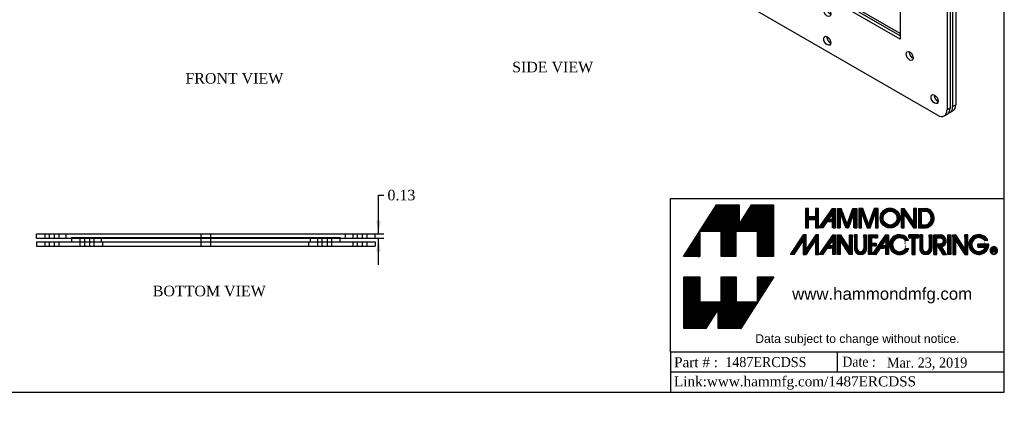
# Model space of a CAD drawing. Header units: inches. Extents: x 0.1 to 47.9, y -0.3 to 31.9.
# Tile 2 of 3: x 19.9 to 47.9, y -0.3 to 10.7. Entities that reach past the tile are written whole.
import ezdxf
from ezdxf import colors
from ezdxf.entities.mleader import LeaderData, LeaderLine
from ezdxf.enums import TextEntityAlignment as Align
from ezdxf.lldxf.tags import DXFTag
from ezdxf.math import Vec2, Vec3

# ---------------------------------------------------------------- set-up
doc = ezdxf.new("R2010")
doc.units = ezdxf.units.IN
doc.header["$MEASUREMENT"] = 0
for name, color, linetype in [('COM70679-3', 7, 'Continuous'), ('Default', 7, 'Continuous'), ('GSK10437', 7, 'Continuous'), ('GSK10522', 7, 'Continuous'), ('Layer_1', 7, 'Continuous')]:
    doc.layers.add(name, color=color, linetype=linetype)
doc.styles.add('SEACAD_Times_New_Roman', font='times.ttf')
tags = doc.linetypes.add('HIDDEN2', pattern=[0.1875, 0.125, -0.0625]).pattern_tags.tags
tags[6:7] = [DXFTag(74, 4), DXFTag(75, 0), DXFTag(340, '0'), DXFTag(46, 0.0), DXFTag(50, 0.0), DXFTag(44, 0.0), DXFTag(45, 0.0)]
tags[4:5] = [DXFTag(74, 4), DXFTag(75, 0), DXFTag(340, '0'), DXFTag(46, 0.0), DXFTag(50, 0.0), DXFTag(44, 0.0), DXFTag(45, 0.0)]
doc.dimstyles.new('HAMMOND_(STH_-_48x32)', dxfattribs={"dimtxt": 0.3, "dimasz": 0.375, "dimexe": 0.15, "dimexo": 0.15, "dimgap": 0.075, "dimtad": 0, "dimtih": 1, "dimtoh": 1, "dimzin": 0, "dimdsep": 46, "dimtxsty": 'SEACAD_Times_New_Roman', "dimblk1": '_SE_FILLED', "dimblk2": '_SE_FILLED', "dimsah": 1, "dimcen": 0.15, "dimadec": 0, "dimazin": 0, "dimtfac": 0.8, "dimtofl": 0, "dimtmove": 0, "dimatfit": 3, "dimfxl": 1, "dimtolj": 1, "dimtzin": 0, "dimarcsym": 0})

# ---------------------------------------------------------------- blocks, each defined once
blk = doc.blocks.new('SE1')
at = {"layer": 'COM70679-3', "color": 7, "linetype": 'Continuous'}
for p, q in [((20.41, 4.36), (20.785, 4.36)), ((20.41, 4.36), (20.41, 4.235)), ((20.41, 4.235), (20.785, 4.235)), ((20.785, 4.36), (29.66, 4.36)), ((20.785, 4.235), (29.66, 4.235)), ((29.66, 4.36), (30.035, 4.36)), ((29.66, 4.235), (30.035, 4.235)), ((30.035, 4.36), (30.035, 4.235))]:
    blk.add_line(p, q, dxfattribs=at)
at = {"layer": 'COM70679-3', "color": 7, "linetype": 'HIDDEN2'}
for p, q in [((20.644, 4.36), (20.644, 4.235)), ((20.769, 4.36), (20.769, 4.235)), ((20.925, 4.235), (20.925, 4.36)), ((21.05, 4.235), (21.05, 4.36)), ((21.644, 4.36), (21.644, 4.235)), ((21.769, 4.36), (21.769, 4.235)), ((21.925, 4.235), (21.925, 4.36)), ((22.05, 4.235), (22.05, 4.36)), ((22.297, 4.235), (22.297, 4.36)), ((25.082, 4.36), (25.082, 4.235)), ((25.363, 4.235), (25.363, 4.36)), ((28.147, 4.235), (28.147, 4.36)), ((28.394, 4.36), (28.394, 4.235)), ((28.519, 4.36), (28.519, 4.235)), ((28.675, 4.235), (28.675, 4.36)), ((28.8, 4.235), (28.8, 4.36)), ((29.394, 4.36), (29.394, 4.235)), ((29.519, 4.36), (29.519, 4.235)), ((29.675, 4.235), (29.675, 4.36)), ((29.8, 4.235), (29.8, 4.36))]:
    blk.add_line(p, q, dxfattribs=at)
at = {"layer": 'GSK10437', "color": 7, "linetype": 'HIDDEN2'}
for p, q in [((21.41, 4.485), (21.785, 4.485)), ((21.41, 4.46), (21.41, 4.485)), ((21.644, 4.485), (21.644, 4.36)), ((21.769, 4.485), (21.769, 4.36)), ((21.785, 4.485), (28.66, 4.485)), ((21.925, 4.36), (21.925, 4.485)), ((22.05, 4.36), (22.05, 4.485)), ((22.253, 4.36), (22.253, 4.485)), ((28.192, 4.36), (28.192, 4.485)), ((28.394, 4.485), (28.394, 4.36)), ((28.519, 4.485), (28.519, 4.36)), ((28.66, 4.485), (29.035, 4.485)), ((28.675, 4.36), (28.675, 4.485)), ((28.8, 4.36), (28.8, 4.485)), ((29.035, 4.46), (29.035, 4.485)), ((25.082, 4.46), (25.082, 4.36)), ((25.363, 4.36), (25.363, 4.46))]:
    blk.add_line(p, q, dxfattribs=at)
at = {"layer": 'GSK10437', "color": 7, "linetype": 'Continuous'}
for p, q in [((21.41, 4.36), (21.41, 4.46)), ((29.035, 4.36), (29.035, 4.46))]:
    blk.add_line(p, q, dxfattribs=at)
at = {"layer": 'GSK10522', "color": 7, "linetype": 'Continuous'}
for p, q in [((20.41, 4.585), (20.785, 4.585)), ((20.41, 4.46), (20.41, 4.585)), ((20.785, 4.585), (29.66, 4.585)), ((29.66, 4.585), (30.035, 4.585)), ((30.035, 4.46), (30.035, 4.585)), ((20.41, 4.46), (20.785, 4.46)), ((20.785, 4.46), (29.66, 4.46)), ((29.66, 4.46), (30.035, 4.46))]:
    blk.add_line(p, q, dxfattribs=at)
at = {"layer": 'GSK10522', "color": 7, "linetype": 'HIDDEN2'}
for p, q in [((20.644, 4.585), (20.644, 4.46)), ((20.769, 4.585), (20.769, 4.46)), ((20.925, 4.46), (20.925, 4.585)), ((21.05, 4.46), (21.05, 4.585)), ((21.253, 4.46), (21.253, 4.585)), ((25.082, 4.585), (25.082, 4.46)), ((25.363, 4.46), (25.363, 4.585)), ((29.192, 4.46), (29.192, 4.585)), ((29.394, 4.585), (29.394, 4.46)), ((29.519, 4.585), (29.519, 4.46)), ((29.675, 4.46), (29.675, 4.585)), ((29.8, 4.46), (29.8, 4.585))]:
    blk.add_line(p, q, dxfattribs=at)
blk = doc.blocks.new('SE6')
at = {"layer": 'COM70679-3', "color": 7, "linetype": 'Continuous'}
for p, q in [((39.636, 19.508), (39.547, 19.457)), ((39.823, 19.489), (39.735, 19.438)), ((39.735, 19.438), (46.01, 15.815)), ((39.823, 19.489), (46.099, 15.866)), ((39.47, 12.039), (39.47, 19.285)), ((40.804, 17.28), (44.941, 14.892)), ((40.804, 12.503), (40.804, 17.28)), ((40.893, 12.554), (40.893, 17.229)), ((46.099, 15.866), (46.01, 15.815)), ((46.364, 15.407), (46.276, 15.356)), ((46.364, 15.407), (46.364, 8.161)), ((46.276, 15.356), (46.276, 8.11)), ((44.941, 14.892), (44.941, 10.115)), ((40.804, 12.503), (40.893, 12.554)), ((44.941, 10.115), (40.804, 12.503)), ((44.941, 10.217), (40.893, 12.554)), ((46.01, 7.956), (39.735, 11.58)), ((46.364, 8.161), (46.276, 8.11)), ((46.198, 7.938), (46.286, 7.989))]:
    blk.add_line(p, q, dxfattribs=at)
for centre, major_axis, start_param, end_param in [((39.735, 19.132), (0.187, -0.325), 2.356194, 3.926991), ((39.823, 19.183), (0.187, -0.325), 2.356194, 3.141593), ((39.912, 19.03), (0.07, -0.122), 3.821986, 5.602792), ((40.619, 17.805), (-0.07, 0.122), 0.680393, 2.4612), ((42.961, 17.372), (-0.07, 0.122), 0.680393, 2.4612), ((42.961, 16.555), (-0.07, 0.122), 0.680393, 2.4612), ((46.01, 15.509), (-0.187, 0.325), 3.926991, 5.497787), ((46.099, 15.56), (-0.187, 0.325), 3.926991, 5.497787), ((39.823, 15.56), (-0.07, 0.122), 0.680393, 2.4612), ((46.01, 15.509), (0.07, -0.122), 3.821986, 5.602792), ((40.53, 15.152), (-0.07, 0.122), 0.680393, 2.4612), ((45.303, 15.101), (-0.07, 0.122), 0.680393, 2.4612), ((40.619, 12.396), (-0.07, 0.122), 0.680393, 2.4612), ((45.392, 12.345), (-0.07, 0.122), 0.680393, 2.4612), ((39.735, 11.886), (0.187, -0.325), 3.926991, 5.497787), ((39.912, 11.988), (0.07, -0.122), 3.821986, 5.602792), ((46.099, 11.937), (-0.07, 0.122), 0.680393, 2.4612), ((42.961, 10.942), (-0.07, 0.122), 0.680393, 2.4612), ((42.961, 10.125), (-0.07, 0.122), 0.680393, 2.4612), ((45.303, 9.691), (-0.07, 0.122), 0.680393, 2.4612), ((46.01, 8.467), (0.07, -0.122), 3.821986, 5.602792), ((46.099, 8.314), (-0.187, 0.325), 3.141593, 3.926991), ((46.01, 8.263), (-0.187, 0.325), 2.356194, 3.926991)]:
    blk.add_ellipse(centre, major_axis=major_axis, ratio=0.57735, start_param=start_param, end_param=end_param, dxfattribs=at)
for centre in [(39.823, 18.979), (40.53, 17.754), (42.873, 17.321), (42.873, 16.504), (39.735, 15.509), (45.922, 15.458), (40.442, 15.101), (45.215, 15.05), (40.53, 12.345), (45.303, 12.294), (39.823, 11.937), (46.01, 11.886), (42.873, 10.891), (42.873, 10.074), (45.215, 9.64), (45.922, 8.416)]:
    blk.add_ellipse(centre, major_axis=(0.07, -0.122), ratio=0.57735, dxfattribs=at)
at = {"layer": 'GSK10437', "color": 7, "linetype": 'Continuous'}
for p, q in [((40.893, 17.199), (40.918, 17.214)), ((40.95, 12.791), (40.95, 17.196)), ((40.893, 12.758), (40.95, 12.791)), ((41.07, 12.452), (41.127, 12.485)), ((44.941, 10.283), (41.127, 12.485)), ((44.916, 10.232), (44.941, 10.247))]:
    blk.add_line(p, q, dxfattribs=at)
for centre, major_axis, start_param, end_param in [((40.619, 17.805), (-0.07, 0.122), 0.680393, 2.4612), ((42.961, 16.555), (-0.07, 0.122), 0.680393, 2.4612), ((40.53, 15.152), (-0.07, 0.122), 0.680393, 2.4612), ((45.303, 15.101), (-0.07, 0.122), 0.680393, 2.4612), ((41.038, 12.638), (0.125, -0.217), 4.532873, 4.891905), ((41.127, 12.689), (0.125, -0.217), 3.926991, 5.497787), ((40.619, 12.396), (-0.07, 0.122), 0.680393, 2.4612), ((45.392, 12.345), (-0.07, 0.122), 0.680393, 2.4612), ((42.961, 10.942), (-0.07, 0.122), 0.680393, 2.4612), ((45.303, 9.691), (-0.07, 0.122), 0.680393, 2.4612)]:
    blk.add_ellipse(centre, major_axis=major_axis, ratio=0.57735, start_param=start_param, end_param=end_param, dxfattribs=at)
at = {"layer": 'GSK10522', "color": 7, "linetype": 'Continuous'}
for p, q in [((39.795, 19.6), (39.707, 19.549)), ((39.894, 19.53), (39.982, 19.581)), ((39.982, 19.581), (46.258, 15.958)), ((39.894, 19.53), (46.17, 15.907)), ((46.17, 15.907), (46.258, 15.958)), ((46.435, 15.448), (46.523, 15.499)), ((46.435, 15.448), (46.435, 8.201)), ((46.523, 15.499), (46.523, 8.252)), ((46.435, 8.201), (46.523, 8.252)), ((46.357, 8.03), (46.445, 8.081))]:
    blk.add_line(p, q, dxfattribs=at)
for centre, major_axis, start_param, end_param in [((39.894, 19.224), (0.188, -0.325), 2.356194, 3.33129), ((39.982, 19.275), (0.188, -0.325), 2.356194, 3.141593), ((46.258, 15.652), (-0.187, 0.325), 3.926991, 5.497787), ((46.17, 15.601), (-0.187, 0.325), 3.926991, 5.497787), ((46.17, 8.354), (-0.188, 0.325), 2.951895, 3.926991), ((46.258, 8.406), (-0.188, 0.325), 3.141593, 3.926991)]:
    blk.add_ellipse(centre, major_axis=major_axis, ratio=0.57735, start_param=start_param, end_param=end_param, dxfattribs=at)
blk = doc.blocks.new('DMBLK253')
at = {"layer": 'Default', "linetype": 'Continuous', "transparency": 16777216}
for points in [[(30.188, 4.96), (30.063, 4.96), (30.125, 4.585)], [(30.188, 4.085), (30.125, 4.46), (30.063, 4.085)]]:
    blk.add_hatch(color=7, dxfattribs=at).paths.add_polyline_path(points)
at = {"layer": 'Default', "color": 7, "linetype": 'Continuous', "transparency": 16777216}
for p, q in [((30.125, 5.689), (30.275, 5.689)), ((30.125, 4.585), (30.125, 5.689)), ((29.81, 4.585), (30.275, 4.585)), ((29.81, 4.46), (30.275, 4.46)), ((30.125, 3.71), (30.125, 4.46))]:
    blk.add_line(p, q, dxfattribs=at)
at = {"layer": 'Default', "color": 7, "linetype": 'Continuous', "transparency": 16777216, "style": 'SEACAD_Times_New_Roman'}
blk.add_text('0.13', height=0.3, dxfattribs=at).set_placement((30.38, 5.839), align=Align.TOP_LEFT)
blk = doc.blocks.new('_SE_FILLED')
at = {"color": 0}
blk.add_line((0, 0), (-1, 0), dxfattribs=at)
blk.add_solid([(0, 0), (-1, -0.1665), (-1, 0.1665), (0, 0)], dxfattribs=at)
blk = doc.blocks.new('TITLE_BLOCK')
at = {"layer": 'Default', "linetype": 'Continuous'}
h = blk.add_hatch(dxfattribs=at)
h.set_pattern_fill('LINE', scale=0.007999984, angle=45, style=0)
h.paths.add_polyline_path([(1.298, 2.413), (1.837, 2.413), (1.837, 1.791), (2.237, 1.791), (2.237, 3.074), (1.687, 3.074), (1.383, 2.59), (1.383, 3.074), (0.817, 3.074), (-0.002, 1.791), (0.4, 1.791), (0.4, 2.413), (0.935, 2.413), (0.935, 1.791), (1.298, 1.791)])
h = blk.add_hatch(dxfattribs=at)
h.set_pattern_fill('LINE', scale=4000, angle=45, style=0)
h.paths.add_polyline_path([(3.353, 2.505), (3.353, 2.988), (3.282, 2.988), (3.282, 2.786), (3.101, 2.786), (3.101, 2.988), (3.03, 2.988), (3.03, 2.505), (3.101, 2.505), (3.101, 2.715), (3.282, 2.715), (3.282, 2.505)])
h = blk.add_hatch(dxfattribs=at)
h.set_pattern_fill('LINE', scale=4000, angle=45, style=0)
h.paths.add_polyline_path([(3.282, 2.715), (3.282, 2.505), (3.353, 2.505), (3.353, 2.988), (3.282, 2.988), (3.282, 2.786), (3.101, 2.786), (3.101, 2.988), (3.03, 2.988), (3.03, 2.505), (3.101, 2.505), (3.101, 2.715)])
h = blk.add_hatch(dxfattribs=at)
h.set_pattern_fill('LINE', scale=4000, angle=45, style=0)
h.paths.add_polyline_path([(3.101, 2.715), (3.282, 2.715), (3.282, 2.505), (3.353, 2.505), (3.353, 2.988), (3.282, 2.988), (3.282, 2.786), (3.101, 2.786), (3.101, 2.988), (3.03, 2.988), (3.03, 2.505), (3.101, 2.505)])
h = blk.add_hatch(dxfattribs=at)
h.set_pattern_fill('LINE', scale=1600, angle=45, style=0)
h.paths.add_polyline_path([(3.282, 2.988), (3.282, 2.786), (3.101, 2.786), (3.101, 2.988), (3.03, 2.988), (3.03, 2.505), (3.101, 2.505), (3.101, 2.715), (3.282, 2.715), (3.282, 2.505), (3.353, 2.505), (3.353, 2.988)])
h = blk.add_hatch(dxfattribs=at)
h.set_pattern_fill('LINE', scale=1600, angle=45, style=0)
h.paths.add_polyline_path([(3.353, 2.505), (3.353, 2.988), (3.282, 2.988), (3.282, 2.786), (3.101, 2.786), (3.101, 2.988), (3.03, 2.988), (3.03, 2.505), (3.101, 2.505), (3.101, 2.715), (3.282, 2.715), (3.282, 2.505)])
h = blk.add_hatch(dxfattribs=at)
h.set_pattern_fill('LINE', scale=0.007999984, angle=45, style=0)
h.paths.add_polyline_path([(3.353, 2.505), (3.353, 2.988), (3.282, 2.988), (3.282, 2.786), (3.101, 2.786), (3.101, 2.988), (3.03, 2.988), (3.03, 2.505), (3.101, 2.505), (3.101, 2.715), (3.282, 2.715), (3.282, 2.505)])
h = blk.add_hatch(dxfattribs=at)
h.set_pattern_fill('LINE', scale=0.007999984, angle=45, style=0)
h.paths.add_polyline_path([(3.699, 2.988), (3.363, 2.505), (3.458, 2.505), (3.561, 2.655), (3.699, 2.655), (3.699, 2.505), (3.773, 2.505), (3.773, 2.988)])
h.paths.add_polyline_path([(3.606, 2.72), (3.699, 2.72), (3.699, 2.847)])
h = blk.add_hatch(dxfattribs=at)
h.set_pattern_fill('LINE', scale=0.007999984, angle=45, style=0)
edge = h.paths.add_edge_path()
edge.add_line((3.823, 2.988), (3.823, 2.505))
edge.add_line((3.823, 2.505), (3.894, 2.505))
edge.add_spline(control_points=[(3.894, 2.505), (3.894, 2.505), (3.894, 2.879), (3.894, 2.879)], knot_values=[0, 0, 0, 0, 1, 1, 1, 1], degree=3, periodic=0)
edge.add_line((3.894, 2.879), (4.029, 2.505))
edge.add_spline(control_points=[(4.029, 2.505), (4.029, 2.505), (4.1, 2.505), (4.1, 2.505)], knot_values=[0, 0, 0, 0, 1, 1, 1, 1], degree=3, periodic=0)
edge.add_line((4.1, 2.505), (4.233, 2.877))
edge.add_spline(control_points=[(4.233, 2.877), (4.233, 2.877), (4.233, 2.505), (4.233, 2.505)], knot_values=[0, 0, 0, 0, 1, 1, 1, 1], degree=3, periodic=0)
edge.add_spline(control_points=[(4.233, 2.505), (4.233, 2.505), (4.304, 2.505), (4.304, 2.505)], knot_values=[0, 0, 0, 0, 1, 1, 1, 1], degree=3, periodic=0)
edge.add_line((4.304, 2.505), (4.304, 2.988))
edge.add_spline(control_points=[(4.304, 2.988), (4.304, 2.988), (4.203, 2.988), (4.203, 2.988)], knot_values=[0, 0, 0, 0, 1, 1, 1, 1], degree=3, periodic=0)
edge.add_line((4.203, 2.988), (4.066, 2.596))
edge.add_line((4.066, 2.596), (3.921, 2.988))
edge.add_spline(control_points=[(3.921, 2.988), (3.921, 2.988), (3.823, 2.988), (3.823, 2.988)], knot_values=[0, 0, 0, 0, 1, 1, 1, 1], degree=3, periodic=0)
h = blk.add_hatch(dxfattribs=at)
h.set_pattern_fill('LINE', scale=0.007999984, angle=45, style=0)
h.paths.add_polyline_path([(4.357, 2.988), (4.357, 2.505), (4.426, 2.505), (4.426, 2.879), (4.563, 2.505), (4.636, 2.505), (4.77, 2.877), (4.77, 2.505), (4.838, 2.505), (4.838, 2.988), (4.74, 2.988), (4.598, 2.596), (4.454, 2.988)])
h = blk.add_hatch(dxfattribs=at)
h.set_pattern_fill('LINE', scale=0.007999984, angle=45, style=0)
edge = h.paths.add_edge_path()
edge.add_ellipse((5.134, 2.748), major_axis=(0.246, 0), ratio=1, start_angle=0, end_angle=360)
edge = h.paths.add_edge_path()
edge.add_ellipse((5.134, 2.748), major_axis=(0.174, 0), ratio=1, start_angle=0, end_angle=360)
h = blk.add_hatch(dxfattribs=at)
h.set_pattern_fill('LINE', scale=0.007999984, angle=45, style=0)
edge = h.paths.add_edge_path()
edge.add_line((5.486, 2.505), (5.486, 2.84))
edge.add_line((5.486, 2.84), (5.714, 2.505))
edge.add_line((5.714, 2.505), (5.788, 2.505))
edge.add_line((5.788, 2.505), (5.788, 2.988))
edge.add_line((5.788, 2.988), (5.714, 2.988))
edge.add_line((5.714, 2.988), (5.714, 2.641))
edge.add_line((5.714, 2.641), (5.486, 2.988))
edge.add_spline(control_points=[(5.486, 2.988), (5.486, 2.988), (5.415, 2.988), (5.415, 2.988)], knot_values=[0, 0, 0, 0, 1, 1, 1, 1], degree=3, periodic=0)
edge.add_line((5.415, 2.988), (5.415, 2.505))
edge.add_line((5.415, 2.505), (5.486, 2.505))
h = blk.add_hatch(dxfattribs=at)
h.set_pattern_fill('LINE', scale=0.007999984, angle=45, style=0)
edge = h.paths.add_edge_path()
edge.add_line((5.843, 2.988), (5.843, 2.505))
edge.add_line((5.843, 2.505), (6.029, 2.505))
edge.add_arc((5.984, 2.746), 0.246, 280.5504, 439.4496)
edge.add_line((6.029, 2.988), (5.843, 2.988))
edge = h.paths.add_edge_path()
edge.add_line((5.917, 2.576), (6.038, 2.576))
edge.add_arc((5.978, 2.746), 0.18, 289.4917, 430.5083)
edge.add_line((6.038, 2.916), (5.917, 2.916))
edge.add_line((5.917, 2.916), (5.917, 2.576))
h = blk.add_hatch(dxfattribs=at)
h.set_pattern_fill('LINE', scale=0.007999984, angle=45, style=0)
h.paths.add_polyline_path([(3.05, 1.975), (3.05, 2.329), (2.983, 2.329), (2.655, 1.843), (2.747, 1.843), (2.975, 2.186), (2.975, 1.843), (3.05, 1.843), (3.279, 2.186), (3.279, 1.843), (3.353, 1.843), (3.353, 2.329), (3.287, 2.329)])
h = blk.add_hatch(dxfattribs=at)
h.set_pattern_fill('LINE', scale=0.007999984, angle=45, style=0)
h.paths.add_polyline_path([(3.707, 2.329), (3.369, 1.843), (3.464, 1.843), (3.57, 1.994), (3.707, 1.994), (3.707, 1.843), (3.778, 1.843), (3.778, 2.329)])
h.paths.add_polyline_path([(3.612, 2.059), (3.707, 2.059), (3.707, 2.186)])
h = blk.add_hatch(dxfattribs=at)
h.set_pattern_fill('LINE', scale=0.007999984, angle=45, style=0)
edge = h.paths.add_edge_path()
edge.add_line((3.823, 2.329), (3.823, 1.843))
edge.add_spline(control_points=[(3.823, 1.843), (3.823, 1.843), (3.898, 1.843), (3.898, 1.843)], knot_values=[0, 0, 0, 0, 1, 1, 1, 1], degree=3, periodic=0)
edge.add_line((3.898, 1.843), (3.898, 2.179))
edge.add_line((3.898, 2.179), (4.125, 1.843))
edge.add_line((4.125, 1.843), (4.194, 1.843))
edge.add_line((4.194, 1.843), (4.194, 2.329))
edge.add_line((4.194, 2.329), (4.125, 2.329))
edge.add_line((4.125, 2.329), (4.125, 1.984))
edge.add_line((4.125, 1.984), (3.898, 2.329))
edge.add_line((3.898, 2.329), (3.823, 2.329))
h = blk.add_hatch(dxfattribs=at)
h.set_pattern_fill('LINE', scale=0.007999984, angle=45, style=0)
edge = h.paths.add_edge_path()
edge.add_line((4.246, 2.329), (4.246, 1.991))
edge.add_arc((4.398, 1.991), 0.152, 180, 360)
edge.add_spline(control_points=[(4.551, 1.991), (4.551, 1.991), (4.551, 2.329), (4.551, 2.329)], knot_values=[0, 0, 0, 0, 1, 1, 1, 1], degree=3, periodic=0)
edge.add_line((4.551, 2.329), (4.478, 2.329))
edge.add_line((4.478, 2.329), (4.478, 1.991))
edge.add_arc((4.397, 1.991), 0.0818, 180, 360, ccw=False)
edge.add_spline(control_points=[(4.315, 1.991), (4.315, 1.991), (4.315, 2.329), (4.315, 2.329)], knot_values=[0, 0, 0, 0, 1, 1, 1, 1], degree=3, periodic=0)
edge.add_line((4.315, 2.329), (4.246, 2.329))
h = blk.add_hatch(dxfattribs=at)
h.set_pattern_fill('LINE', scale=0.007999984, angle=45, style=0)
h.paths.add_polyline_path([(4.671, 2.126), (4.671, 2.255), (4.82, 2.255), (4.82, 2.329), (4.6, 2.329), (4.6, 1.843), (4.671, 1.843), (4.671, 2.055), (4.785, 2.055), (4.785, 2.126)])
h = blk.add_hatch(dxfattribs=at)
h.set_pattern_fill('LINE', scale=0.007999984, angle=45, style=0)
h.paths.add_polyline_path([(5.026, 2.329), (4.688, 1.843), (4.783, 1.843), (4.888, 1.994), (5.026, 1.994), (5.026, 1.843), (5.096, 1.843), (5.096, 2.329)])
h.paths.add_polyline_path([(4.931, 2.059), (5.026, 2.059), (5.026, 2.186)])
h = blk.add_hatch(dxfattribs=at)
h.set_pattern_fill('LINE', scale=0.007999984, angle=45, style=0)
edge = h.paths.add_edge_path()
edge.add_arc((5.371, 2.084), 0.174, 39.2877, 326.6534, ccw=False)
edge.add_line((5.505, 2.194), (5.593, 2.194))
edge.add_arc((5.369, 2.086), 0.249, 25.7876, 336.8358)
edge.add_line((5.598, 1.988), (5.516, 1.988))
h = blk.add_hatch(dxfattribs=at)
h.set_pattern_fill('LINE', scale=0.007999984, angle=45, style=0)
h.paths.add_polyline_path([(5.754, 1.843), (5.754, 2.255), (5.838, 2.255), (5.838, 2.329), (5.598, 2.329), (5.598, 2.255), (5.68, 2.255), (5.68, 1.843)])
h = blk.add_hatch(dxfattribs=at)
h.set_pattern_fill('LINE', scale=0.007999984, angle=45, style=0)
edge = h.paths.add_edge_path()
edge.add_line((5.941, 1.991), (5.941, 2.329))
edge.add_line((5.941, 2.329), (5.87, 2.329))
edge.add_line((5.87, 2.329), (5.87, 1.991))
edge.add_arc((6.022, 1.991), 0.152, 180, 360)
edge.add_line((6.174, 1.991), (6.174, 2.329))
edge.add_line((6.174, 2.329), (6.105, 2.329))
edge.add_line((6.105, 2.329), (6.105, 1.991))
edge.add_arc((6.023, 1.991), 0.0818, 180, 360, ccw=False)
h = blk.add_hatch(dxfattribs=at)
h.set_pattern_fill('LINE', scale=0.007999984, angle=45, style=0)
edge = h.paths.add_edge_path()
edge.add_line((6.539, 1.843), (6.418, 2.031))
edge.add_arc((6.378, 2.178), 0.152, 285.0503, 450)
edge.add_line((6.378, 2.329), (6.224, 2.329))
edge.add_line((6.224, 2.329), (6.224, 1.843))
edge.add_line((6.224, 1.843), (6.296, 1.843))
edge.add_line((6.296, 1.843), (6.296, 2.074))
edge.add_line((6.296, 2.074), (6.446, 1.843))
edge.add_line((6.446, 1.843), (6.539, 1.843))
edge = h.paths.add_edge_path()
edge.add_spline(control_points=[(6.367, 2.255), (6.367, 2.255), (6.296, 2.255), (6.296, 2.255)], knot_values=[0, 0, 0, 0, 1, 1, 1, 1], degree=3, periodic=0)
edge.add_spline(control_points=[(6.296, 2.255), (6.296, 2.255), (6.293, 2.097), (6.293, 2.097)], knot_values=[0, 0, 0, 0, 1, 1, 1, 1], degree=3, periodic=0)
edge.add_spline(control_points=[(6.293, 2.097), (6.293, 2.097), (6.369, 2.097), (6.369, 2.097)], knot_values=[0, 0, 0, 0, 1, 1, 1, 1], degree=3, periodic=0)
edge.add_spline(control_points=[(6.369, 2.097), (6.407, 2.097), (6.443, 2.116), (6.452, 2.156), (6.452, 2.156), (6.452, 2.156), (6.452, 2.156), (6.465, 2.216), (6.425, 2.255), (6.367, 2.255)], knot_values=[0, 0, 0, 0, 0.333333, 0.333333, 0.333333, 0.666667, 0.666667, 0.666667, 1, 1, 1, 1], degree=3, periodic=0)
h = blk.add_hatch(dxfattribs=at)
h.set_pattern_fill('LINE', scale=0.007999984, angle=45, style=0)
h.paths.add_polyline_path([(6.573, 2.329), (6.573, 1.843), (6.647, 1.843), (6.647, 2.329)])
h = blk.add_hatch(dxfattribs=at)
h.set_pattern_fill('LINE', scale=0.007999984, angle=45, style=0)
h.paths.add_polyline_path([(6.991, 1.984), (6.766, 2.329), (6.692, 2.329), (6.692, 1.843), (6.766, 1.843), (6.766, 2.179), (6.993, 1.843), (7.064, 1.843), (7.064, 2.329), (6.991, 2.329)])
h = blk.add_hatch(dxfattribs=at)
h.set_pattern_fill('LINE', scale=0.007999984, angle=45, style=0)
edge = h.paths.add_edge_path()
edge.add_arc((7.341, 2.089), 0.247, 25.3267, 361.1485)
edge.add_line((7.588, 2.094), (7.318, 2.094))
edge.add_line((7.318, 2.094), (7.318, 2.023))
edge.add_line((7.318, 2.023), (7.503, 2.023))
edge.add_arc((7.34, 2.088), 0.175, 37.5258, 338.16, ccw=False)
edge.add_spline(control_points=[(7.479, 2.194), (7.479, 2.194), (7.564, 2.194), (7.564, 2.194)], knot_values=[0, 0, 0, 0, 1, 1, 1, 1], degree=3, periodic=0)
h = blk.add_hatch(dxfattribs=at)
h.set_pattern_fill('LINE', scale=0.007999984, angle=45, style=0)
edge = h.paths.add_edge_path()
edge.add_arc((7.717, 1.906), 0.0365, 346.4908, 405.2758)
edge.add_arc((7.727, 1.957), 0.0298, 303.8181, 360)
edge.add_arc((7.727, 1.957), 0.0298, 0, 90)
edge.add_line((7.727, 1.987), (7.712, 1.987))
edge.add_spline(control_points=[(7.712, 1.987), (7.712, 1.987), (7.676, 1.987), (7.676, 1.987)], knot_values=[0, 0, 0, 0, 1, 1, 1, 1], degree=3, periodic=0)
edge.add_line((7.676, 1.987), (7.676, 1.889))
edge.add_line((7.676, 1.889), (7.695, 1.889))
edge.add_line((7.695, 1.889), (7.695, 1.927))
edge.add_line((7.695, 1.927), (7.708, 1.927))
edge.add_arc((7.708, 1.899), 0.028, -3.5427, 90, ccw=False)
edge.add_arc((7.75, 1.897), 0.0143, 179.4576, 215.164)
edge.add_line((7.739, 1.889), (7.758, 1.889))
edge.add_arc((7.761, 1.896), 0.00848, 172.6028, 244.0603, ccw=False)
edge = h.paths.add_edge_path()
edge.add_arc((7.72, 1.948), 0.0235, 67.1074, 90)
edge.add_arc((7.711, 1.856), 0.116, 85.2089, 90)
edge.add_line((7.711, 1.971), (7.695, 1.971))
edge.add_line((7.695, 1.971), (7.695, 1.942))
edge.add_line((7.695, 1.942), (7.711, 1.942))
edge.add_arc((7.711, 2.032), 0.0895, 270, 275.8698)
edge.add_arc((7.72, 1.962), 0.0199, 270, 297.342)
edge.add_arc((7.724, 1.957), 0.0133, 293.2998, 426.7002)
h = blk.add_hatch(dxfattribs=at)
h.set_pattern_fill('LINE', scale=0.007999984, angle=45, style=0)
h.paths.add_polyline_path([(1.837, 0.662), (1.302, 0.662), (1.302, 1.285), (0.935, 1.285), (0.935, 0.662), (0.4, 0.662), (0.4, 1.285), (0, 1.285), (0, 0), (0.55, 0), (0.854, 0.484), (0.854, 0), (1.42, 0), (2.238, 1.285), (1.837, 1.285)])
at = {"layer": 'Default', "color": 7, "linetype": 'Continuous'}
for p, q in [((-0.002, 1.791), (0.817, 3.074)), ((2.237, 3.074), (2.237, 1.791)), ((3.101, 2.988), (3.03, 2.988)), ((3.03, 2.988), (3.03, 2.505)), ((3.101, 2.786), (3.101, 2.988)), ((3.353, 2.988), (3.282, 2.988)), ((3.282, 2.988), (3.282, 2.786)), ((3.353, 2.505), (3.353, 2.988)), ((3.363, 2.505), (3.699, 2.988)), ((3.699, 2.988), (3.773, 2.988)), ((3.773, 2.988), (3.773, 2.505)), ((3.823, 2.988), (3.823, 2.505)), ((4.066, 2.596), (3.921, 2.988)), ((4.066, 2.596), (4.203, 2.988)), ((4.304, 2.988), (4.304, 2.505)), ((4.357, 2.988), (4.357, 2.505)), ((4.454, 2.988), (4.357, 2.988)), ((4.598, 2.596), (4.454, 2.988)), ((4.74, 2.988), (4.598, 2.596)), ((4.838, 2.988), (4.74, 2.988)), ((4.838, 2.505), (4.838, 2.988)), ((5.415, 2.505), (5.415, 2.988)), ((5.714, 2.641), (5.486, 2.988)), ((5.788, 2.988), (5.714, 2.988)), ((5.714, 2.988), (5.714, 2.641)), ((5.788, 2.505), (5.788, 2.988)), ((5.843, 2.988), (5.843, 2.505)), ((5.843, 2.988), (6.029, 2.988)), ((3.101, 2.786), (3.282, 2.786)), ((3.101, 2.505), (3.101, 2.715)), ((3.101, 2.715), (3.282, 2.715)), ((3.282, 2.715), (3.282, 2.505)), ((3.606, 2.72), (3.699, 2.847)), ((3.606, 2.72), (3.699, 2.72)), ((3.699, 2.72), (3.699, 2.847)), ((3.894, 2.879), (4.029, 2.505)), ((4.233, 2.877), (4.1, 2.505)), ((4.426, 2.505), (4.426, 2.879)), ((4.426, 2.879), (4.563, 2.505)), ((4.636, 2.505), (4.77, 2.877)), ((4.77, 2.877), (4.77, 2.505)), ((5.486, 2.505), (5.486, 2.84)), ((5.486, 2.84), (5.714, 2.505)), ((5.917, 2.576), (5.917, 2.916)), ((5.917, 2.916), (6.038, 2.916)), ((3.03, 2.505), (3.101, 2.505)), ((3.458, 2.505), (3.363, 2.505)), ((3.561, 2.655), (3.458, 2.505)), ((3.699, 2.655), (3.561, 2.655)), ((3.699, 2.505), (3.699, 2.655)), ((3.773, 2.505), (3.699, 2.505)), ((3.823, 2.505), (3.894, 2.505)), ((4.357, 2.505), (4.426, 2.505)), ((4.563, 2.505), (4.636, 2.505)), ((4.77, 2.505), (4.838, 2.505)), ((5.415, 2.505), (5.486, 2.505)), ((5.714, 2.505), (5.788, 2.505)), ((5.843, 2.505), (6.029, 2.505)), ((5.917, 2.576), (6.038, 2.576)), ((2.655, 1.843), (2.983, 2.329)), ((3.05, 2.329), (2.983, 2.329)), ((3.05, 1.975), (3.05, 2.329)), ((3.287, 2.329), (3.05, 1.975)), ((3.353, 2.329), (3.287, 2.329)), ((3.353, 1.843), (3.353, 2.329)), ((3.707, 2.329), (3.369, 1.843)), ((3.707, 2.329), (3.778, 2.329)), ((3.778, 2.329), (3.778, 1.843)), ((3.823, 1.843), (3.823, 2.329)), ((3.823, 2.329), (3.898, 2.329)), ((3.898, 2.329), (4.125, 1.984)), ((4.125, 2.329), (4.194, 2.329)), ((4.125, 1.984), (4.125, 2.329)), ((4.194, 2.329), (4.194, 1.843)), ((4.246, 2.329), (4.246, 1.991)), ((4.315, 2.329), (4.246, 2.329)), ((4.478, 2.329), (4.551, 2.329)), ((4.478, 2.329), (4.478, 1.991)), ((4.6, 2.329), (4.82, 2.329)), ((4.6, 1.843), (4.6, 2.329)), ((4.671, 2.255), (4.671, 2.126)), ((4.82, 2.255), (4.671, 2.255)), ((4.688, 1.843), (5.026, 2.329)), ((4.82, 2.329), (4.82, 2.255)), ((5.026, 2.329), (5.096, 2.329)), ((5.096, 2.329), (5.096, 1.843)), ((5.838, 2.329), (5.598, 2.329)), ((5.598, 2.329), (5.598, 2.255)), ((5.598, 2.255), (5.68, 2.255)), ((5.68, 1.843), (5.68, 2.255)), ((5.754, 1.843), (5.754, 2.255)), ((5.754, 2.255), (5.838, 2.255)), ((5.838, 2.255), (5.838, 2.329)), ((5.941, 2.329), (5.87, 2.329)), ((5.87, 2.329), (5.87, 1.991)), ((5.941, 2.329), (5.941, 1.991)), ((6.105, 2.329), (6.174, 2.329)), ((6.105, 2.329), (6.105, 1.991)), ((6.174, 2.329), (6.174, 1.991)), ((6.224, 2.329), (6.378, 2.329)), ((6.224, 1.843), (6.224, 2.329)), ((6.573, 1.843), (6.573, 2.329)), ((6.573, 2.329), (6.647, 2.329)), ((6.647, 2.329), (6.647, 1.843)), ((6.692, 2.329), (6.766, 2.329)), ((6.692, 2.329), (6.692, 1.843)), ((6.991, 1.984), (6.766, 2.329)), ((7.064, 2.329), (6.991, 2.329)), ((6.991, 2.329), (6.991, 1.984)), ((7.064, 1.843), (7.064, 2.329)), ((2.747, 1.843), (2.975, 2.186)), ((2.975, 2.186), (2.975, 1.843)), ((3.05, 1.843), (3.279, 2.186)), ((3.279, 2.186), (3.279, 1.843)), ((3.464, 1.843), (3.57, 1.994)), ((3.707, 1.994), (3.57, 1.994)), ((3.612, 2.059), (3.707, 2.186)), ((3.707, 2.059), (3.612, 2.059)), ((3.707, 2.186), (3.707, 2.059)), ((3.707, 1.843), (3.707, 1.994)), ((3.898, 1.843), (3.898, 2.179)), ((4.125, 1.843), (3.898, 2.179)), ((4.671, 2.126), (4.785, 2.126)), ((4.671, 2.055), (4.671, 1.843)), ((4.785, 2.055), (4.671, 2.055)), ((4.888, 1.994), (4.783, 1.843)), ((4.785, 2.126), (4.785, 2.055)), ((5.026, 1.994), (4.888, 1.994)), ((4.931, 2.059), (5.026, 2.186)), ((5.026, 2.059), (4.931, 2.059)), ((5.026, 2.186), (5.026, 2.059)), ((5.026, 1.843), (5.026, 1.994)), ((5.505, 2.194), (5.593, 2.194)), ((5.516, 1.988), (5.598, 1.988)), ((6.296, 1.843), (6.296, 2.074)), ((6.296, 2.074), (6.446, 1.843)), ((6.539, 1.843), (6.418, 2.031)), ((6.766, 1.843), (6.766, 2.179)), ((6.766, 2.179), (6.993, 1.843)), ((7.588, 2.094), (7.318, 2.094)), ((7.318, 2.094), (7.318, 2.023)), ((7.318, 2.023), (7.503, 2.023)), ((7.676, 1.889), (7.676, 1.987)), ((7.695, 1.971), (7.695, 1.942)), ((7.695, 1.971), (7.711, 1.971)), ((7.712, 1.987), (7.727, 1.987)), ((2.747, 1.843), (2.655, 1.843)), ((2.975, 1.843), (3.05, 1.843)), ((3.279, 1.843), (3.353, 1.843)), ((3.464, 1.843), (3.369, 1.843)), ((3.778, 1.843), (3.707, 1.843)), ((4.194, 1.843), (4.125, 1.843)), ((4.671, 1.843), (4.6, 1.843)), ((4.783, 1.843), (4.688, 1.843)), ((5.096, 1.843), (5.026, 1.843)), ((5.68, 1.843), (5.754, 1.843)), ((6.224, 1.843), (6.296, 1.843)), ((6.446, 1.843), (6.539, 1.843)), ((6.647, 1.843), (6.573, 1.843)), ((6.692, 1.843), (6.766, 1.843)), ((6.993, 1.843), (7.064, 1.843)), ((7.676, 1.889), (7.695, 1.889)), ((7.695, 1.942), (7.711, 1.942)), ((7.695, 1.927), (7.708, 1.927)), ((7.739, 1.889), (7.758, 1.889)), ((0, 0), (0, 1.285)), ((2.238, 1.285), (1.42, 0))]:
    blk.add_line(p, q, dxfattribs=at)
for radius in [0.246, 0.174]:
    blk.add_circle((5.134, 2.748), radius, dxfattribs=at)
for centre, radius, start, end in [((5.984, 2.746), 0.246, 280.5504, 79.4496), ((5.978, 2.746), 0.18, 289.4917, 70.5083), ((5.369, 2.086), 0.249, 25.7876, 336.8358), ((5.371, 2.084), 0.174, 39.2877, 326.6534), ((6.378, 2.178), 0.152, 285.0503, 90), ((7.341, 2.089), 0.247, 25.3267, 1.1485), ((7.34, 2.088), 0.175, 37.5258, 338.16), ((4.398, 1.991), 0.152, 180, 0), ((4.397, 1.991), 0.0818, 180, 0), ((6.022, 1.991), 0.152, 180, 0), ((6.023, 1.991), 0.0818, 180, 0), ((7.714, 1.939), 0.093, 359.0922, 180.9078), ((7.713, 1.938), 0.0792, 359.6683, 180.3317), ((7.711, 1.856), 0.116, 85.2089, 90), ((7.72, 1.948), 0.0235, 67.1074, 90), ((7.727, 1.957), 0.0298, 0, 90), ((7.724, 1.957), 0.0133, 293.2998, 66.7002), ((7.714, 1.936), 0.093, 179.0922, 0.9078), ((7.713, 1.937), 0.0792, 179.6683, 0.3317), ((7.708, 1.899), 0.028, 356.4573, 90), ((7.711, 2.032), 0.0895, 270, 275.8698), ((7.72, 1.962), 0.0199, 270, 297.342), ((7.75, 1.897), 0.0143, 179.4576, 215.164), ((7.727, 1.957), 0.0298, 303.8181, 0), ((7.717, 1.906), 0.0365, 346.4908, 45.2758), ((7.761, 1.896), 0.00848, 172.6028, 244.0603)]:
    blk.add_arc(centre, radius, start, end, dxfattribs=at)
at = {"layer": 'Layer_1', "color": 7, "linetype": 'Continuous'}
for p, q in [((0.817, 3.074), (1.383, 3.074)), ((0.817, 3.074), (1.383, 3.074)), ((1.383, 3.074), (1.383, 2.59)), ((1.383, 2.59), (1.687, 3.074)), ((1.383, 2.59), (1.687, 3.074)), ((1.383, 3.074), (1.383, 2.59)), ((1.687, 3.074), (2.237, 3.074)), ((1.687, 3.074), (2.237, 3.074)), ((3.282, 2.715), (3.282, 2.715)), ((3.282, 2.715), (3.282, 2.715)), ((3.282, 2.505), (3.353, 2.505)), ((3.282, 2.505), (3.353, 2.505)), ((0.935, 2.413), (0.4, 2.413)), ((0.4, 2.413), (0.4, 1.791)), ((0.4, 2.413), (0.4, 1.791)), ((0.935, 2.413), (0.4, 2.413)), ((0.935, 1.791), (0.935, 2.413)), ((0.935, 1.791), (0.935, 2.413)), ((1.837, 2.413), (1.298, 2.413)), ((1.298, 2.413), (1.298, 1.791)), ((1.837, 2.413), (1.298, 2.413)), ((1.298, 2.413), (1.298, 1.791)), ((1.837, 1.791), (1.837, 2.413)), ((1.837, 1.791), (1.837, 2.413)), ((3.778, 2.329), (3.778, 2.329)), ((3.778, 2.329), (3.778, 2.329)), ((3.778, 2.329), (3.778, 2.329)), ((3.778, 2.329), (3.778, 2.329)), ((0.4, 1.791), (-0.002, 1.791)), ((0.4, 1.791), (-0.002, 1.791)), ((1.298, 1.791), (0.935, 1.791)), ((1.298, 1.791), (0.935, 1.791)), ((2.237, 1.791), (1.837, 1.791)), ((2.237, 1.791), (1.837, 1.791)), ((0, 1.285), (0.4, 1.285)), ((0, 1.285), (0.4, 1.285)), ((0.4, 1.285), (0.4, 0.662)), ((0.4, 1.285), (0.4, 0.662)), ((0.935, 0.662), (0.935, 1.285)), ((0.935, 1.285), (1.302, 1.285)), ((0.935, 1.285), (1.302, 1.285)), ((0.935, 0.662), (0.935, 1.285)), ((1.302, 1.285), (1.302, 0.662)), ((1.302, 1.285), (1.302, 0.662)), ((1.837, 0.662), (1.837, 1.285)), ((1.837, 1.285), (2.238, 1.285)), ((1.837, 1.285), (2.238, 1.285)), ((1.837, 0.662), (1.837, 1.285)), ((0.4, 0.662), (0.935, 0.662)), ((0.4, 0.662), (0.935, 0.662)), ((1.302, 0.662), (1.837, 0.662)), ((1.302, 0.662), (1.837, 0.662)), ((0.854, 0.484), (0.55, 0)), ((0.854, 0.484), (0.55, 0)), ((0.854, 0), (0.854, 0.484)), ((0.854, 0), (0.854, 0.484)), ((0.55, 0), (0, 0)), ((0.55, 0), (0, 0)), ((1.42, 0), (0.854, 0)), ((1.42, 0), (0.854, 0))]:
    blk.add_line(p, q, dxfattribs=at)
for points in [[(3.823, 2.988), (3.823, 2.988), (3.921, 2.988), (3.921, 2.988)], [(4.203, 2.988), (4.203, 2.988), (4.304, 2.988), (4.304, 2.988)], [(5.133, 2.999), (5.133, 2.999), (5.132, 2.999), (5.132, 2.999)], [(5.415, 2.988), (5.415, 2.988), (5.486, 2.988), (5.486, 2.988)], [(3.894, 2.879), (3.894, 2.879), (3.894, 2.505), (3.894, 2.505)], [(4.233, 2.505), (4.233, 2.505), (4.233, 2.877), (4.233, 2.877)], [(4.1, 2.505), (4.1, 2.505), (4.029, 2.505), (4.029, 2.505)], [(4.304, 2.505), (4.304, 2.505), (4.233, 2.505), (4.233, 2.505)], [(4.315, 1.991), (4.315, 1.991), (4.315, 2.329), (4.315, 2.329)], [(4.551, 1.991), (4.551, 1.991), (4.551, 2.329), (4.551, 2.329)], [(6.293, 2.097), (6.293, 2.097), (6.296, 2.255), (6.296, 2.255)], [(6.296, 2.255), (6.296, 2.255), (6.367, 2.255), (6.367, 2.255)], [(6.369, 2.097), (6.369, 2.097), (6.293, 2.097), (6.293, 2.097)], [(7.479, 2.194), (7.479, 2.194), (7.564, 2.194), (7.564, 2.194)], [(7.676, 1.987), (7.676, 1.987), (7.712, 1.987), (7.712, 1.987)], [(3.898, 1.843), (3.898, 1.843), (3.823, 1.843), (3.823, 1.843)]]:
    blk.add_open_spline(points, degree=3, dxfattribs=at)
blk.add_open_spline([(6.367, 2.255), (6.425, 2.255), (6.465, 2.216), (6.452, 2.156), (6.452, 2.156), (6.452, 2.156), (6.452, 2.156), (6.443, 2.116), (6.407, 2.097), (6.369, 2.097)], degree=3, knots=[0, 0, 0, 0, 0.333333, 0.333333, 0.333333, 0.666667, 0.666667, 0.666667, 1, 1, 1, 1], dxfattribs=at)
at = {"layer": 'Layer_1', "attachment_point": 1}
for s, insert, char_height, width in [('{\\fArial|b0||i0||c0|p34;\\C7;\\H0.298828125;\\W1.;www.hammondmfg.com}', (2.698, 1.013), 0.29883, 4.5863), ('{\\fArial|b0||i0||c0|p34;\\C7;\\H0.21515625;\\W1.;Data subject to change without notice.}', (1.782, -0.145), 0.21516, 5.1587)]:
    blk.add_mtext(s, dxfattribs=dict(at, insert=insert, char_height=char_height, width=width))
blk = doc.blocks.new('_DOT')
at = {"color": 0}
blk.add_line((0, 0), (-1, 0), dxfattribs=at)
at = {"color": 0, "const_width": 0.333}
blk.add_lwpolyline([(-0.1665, 0, 1), (0.1665, 0, 1)], format="xyb", close=True, dxfattribs=at)
blk = doc.blocks.new('BORDER')
at = {"layer": 'Default', "color": 7, "linetype": 'Continuous'}
for p, q in [((0, 0), (0, 27.86)), ((-8.304, 4.817), (0, 4.817)), ((-8.304, 1.005), (-8.304, 4.817)), ((-8.304, 1.005), (0, 1.005)), ((-8.304, 1.005), (-8.304, 0.01)), ((-4.152, 0.507), (-4.152, 1.005)), ((-8.304, 0.507), (0, 0.507)), ((-41.86, 0), (0, 0))]:
    blk.add_line(p, q, dxfattribs=at)
at = {"layer": 'Default', "color": 7}
blk.add_blockref('TITLE_BLOCK', (-7.975, 1.585), dxfattribs=at)
at = {"layer": 'Default', "color": 7, "linetype": 'Continuous'}
ml = blk.add_multileader_mtext('Standard', dxfattribs=at)
ml.set_content('{\\pxsm0.9;\\fTimes New Roman|b0||i0||c0|p34;\\W1.;Part # :\\P}', color=7)
ml.set_leader_properties()
ml.set_arrow_properties(name='DOT')
ml.build(insert=Vec2(0, 0))
ml.multileader.update_dxf_attribs({"leader_type": 0, "dogleg_length": 0, "arrow_head_size": 0.312})
ctx = ml.context
ctx.base_point, ctx.char_height, ctx.arrow_head_size, ctx.landing_gap_size = Vec3(-8.305, 0.743), 0.25, 0.312, 0.0875
notes = []
notes.append((ctx, [(0, (0, 0, 0), (0, 0), (1, 0), 1, [])]))
ctx.mtext.insert = Vec3(-8.215, 0.87)
ml = blk.add_multileader_mtext('Standard', dxfattribs=at)
ml.set_content('{\\pxsm0.9;\\fTimes New Roman|b0||i0||c0|p34;\\W0.9249315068;1487ERCDSS\\P}', color=7)
ml.set_leader_properties()
ml.set_arrow_properties(name='DOT')
ml.build(insert=Vec2(0, 0))
ml.multileader.update_dxf_attribs({"leader_type": 0, "dogleg_length": 0, "arrow_head_size": 0.312})
ctx = ml.context
ctx.base_point, ctx.char_height, ctx.arrow_head_size, ctx.landing_gap_size = Vec3(-7.031, 0.748), 0.25, 0.312, 0.0875
notes.append((ctx, [(0, (0, 0, 0), (0, 0), (1, 0), 1, [])]))
ctx.mtext.insert = Vec3(-6.941, 0.875)
ml = blk.add_multileader_mtext('Standard', dxfattribs=at)
ml.set_content('{\\pxsm0.9;\\fTimes New Roman|b0||i0||c0|p34;\\W0.9114275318;Date :\\P}', color=7)
ml.set_leader_properties()
ml.set_arrow_properties(name='DOT')
ml.build(insert=Vec2(0, 0))
ml.multileader.update_dxf_attribs({"leader_type": 0, "dogleg_length": 0, "arrow_head_size": 0.312})
ctx = ml.context
ctx.base_point, ctx.char_height, ctx.arrow_head_size, ctx.landing_gap_size = Vec3(-4.119, 0.756), 0.25, 0.312, 0.0875
notes.append((ctx, [(0, (0, 0, 0), (0, 0), (1, 0), 1, [])]))
ctx.mtext.insert = Vec3(-4.029, 0.884)
ml = blk.add_multileader_mtext('Standard', dxfattribs=at)
ml.set_content('{\\pxsm0.9;\\fTimes New Roman|b0||i0||c0|p34;\\W0.9351800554;Mar. 23, 2019\\P}', color=7)
ml.set_leader_properties()
ml.set_arrow_properties(name='DOT')
ml.build(insert=Vec2(0, 0))
ml.multileader.update_dxf_attribs({"leader_type": 0, "dogleg_length": 0, "arrow_head_size": 0.312})
ctx = ml.context
ctx.base_point, ctx.char_height, ctx.arrow_head_size, ctx.landing_gap_size = Vec3(-3.01, 0.706), 0.25, 0.312, 0.0875
notes.append((ctx, [(0, (0, 0, 0), (0, 0), (1, 0), 1, [])]))
ctx.mtext.insert = Vec3(-2.92, 0.861)
ml = blk.add_multileader_mtext('Standard', dxfattribs=at)
ml.set_content('{\\pxsm0.9;\\fTimes New Roman|b0||i0||c0|p34;\\W1.;Link:www.hammfg.com/1487ERCDSS\\P}', color=7)
ml.set_leader_properties()
ml.set_arrow_properties(name='DOT')
ml.build(insert=Vec2(0, 0))
ml.multileader.update_dxf_attribs({"leader_type": 0, "dogleg_length": 0, "arrow_head_size": 0.312})
ctx = ml.context
ctx.base_point, ctx.char_height, ctx.arrow_head_size, ctx.landing_gap_size = Vec3(-8.306, 0.229), 0.25, 0.312, 0.0875
notes.append((ctx, [(0, (0, 0, 0), (0, 0), (1, 0), 1, [])]))
ctx.mtext.insert = Vec3(-8.216, 0.394)
for ctx, leaders in notes:
    for number, flags, end, landing, length, lines in leaders:
        leader = LeaderData()
        leader.index, (leader.has_last_leader_line, leader.has_dogleg_vector, leader.attachment_direction) = number, flags
        leader.last_leader_point, leader.dogleg_vector, leader.dogleg_length = Vec3(end), Vec3(landing), length
        for number, points, colour, breaks in lines:
            line = LeaderLine()
            line.index, line.vertices, line.color, line.breaks = number, Vec3.list(points), colors.encode_raw_color(colour), breaks
            leader.lines.append(line)
        ctx.leaders.append(leader)

msp = doc.modelspace()

# ---------------------------------------------------------------- block references
at = {"layer": 'Default', "color": 7, "xscale": 1.142, "yscale": 1.142, "zscale": 1.142}
msp.add_blockref('BORDER', (47.903, 0.088), dxfattribs=at)
at = {"layer": 'Default'}
for name in ['SE6', 'SE1']:
    msp.add_blockref(name, (0, 0), dxfattribs=at)

# ---------------------------------------------------------------- texts
at = {"layer": 'Default', "color": 7, "linetype": 'Continuous', "style": 'SEACAD_Times_New_Roman'}
for s, p in [('SIDE VIEW', (33.921, 9.476)), ('FRONT VIEW', (24.639, 9.156)), ('BOTTOM VIEW', (23.713, 3.113))]:
    msp.add_text(s, height=0.3, dxfattribs=at).set_placement(p, align=Align.TOP_LEFT)

# ---------------------------------------------------------------- dimensions: what is measured, and where the dimension line sits
at = {"layer": 'Default', "color": 7, "linetype": 'Continuous'}
dim = msp.add_linear_dim(base=(30.125112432, 4.459940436), p1=(29.659993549, 4.459940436), p2=(29.659993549, 4.584940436), angle=90, text='\\A1;<>', dimstyle='HAMMOND_(STH_-_48x32)', override={"dimtmove": 1}, dxfattribs=at)
dim.commit()
dim.dimension.update_dxf_attribs({"geometry": 'DMBLK253', "text_midpoint": (30.275112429, 5.689232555), "dimtype": 161})

doc.saveas('drawing.dxf')
